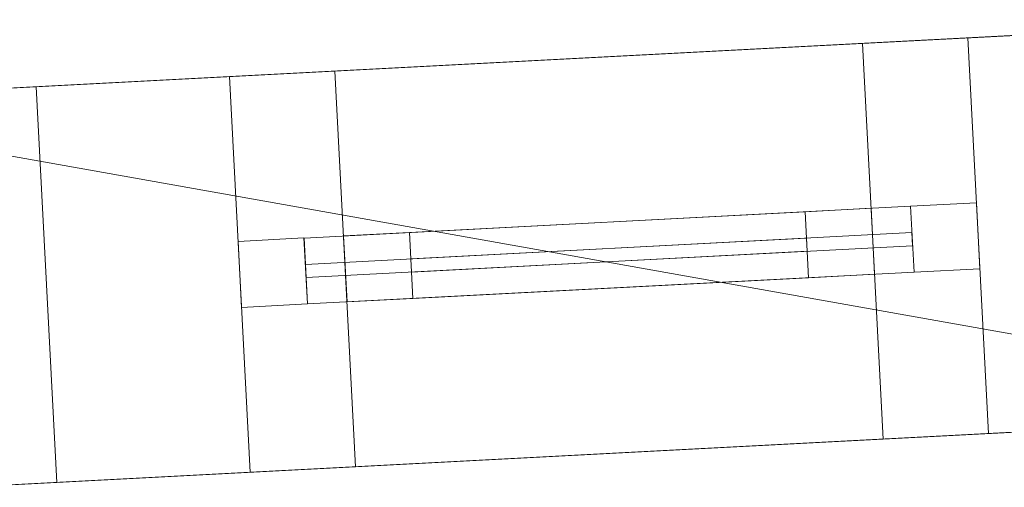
# Model space of a CAD drawing. Header units: millimetres. Extents: x -430348 to -225823, y -86243 to 5084.
# Tile 191 of 256: x -393130 to -392384, y -56583 to -56229. Entities that reach past the tile are written whole.
import ezdxf

# ---------------------------------------------------------------- set-up
doc = ezdxf.new("R2010")
doc.units = ezdxf.units.MM
for name, color, linetype, lineweight in [('A-GLAZ-CURT', 52, 'Continuous', 9), ('A-GLAZ-CWMG', 51, 'Continuous', 9), ('A-ROOF', 132, 'Continuous', 9), ('A-WALL', 113, 'Continuous', 9)]:
    doc.layers.add(name, color=color, linetype=linetype, lineweight=lineweight)

# ---------------------------------------------------------------- blocks, each defined once
blk = doc.blocks.new('System Panel - Glazed-566659-_3D_ Copy 1')
at = {"layer": 'A-GLAZ-CURT', "transparency": 33554471}
mesh = blk.add_polyface(dxfattribs=at)
corners = [(-230, 5), (-230, 5, 775), (230, 5, 775), (230, 5)]
mesh.append_faces([[corners[k] for k in face] for face in [(2, 3, 0, 1)]])
mesh = blk.add_polyface(dxfattribs=at)
corners = [(230, -5), (-230, -5), (-230, 5), (230, 5)]
mesh.append_faces([[corners[k] for k in face] for face in [(0, 1, 2, 3)]])
mesh = blk.add_polyface(dxfattribs=at)
corners = [(-230, -5, 775), (230, -5, 775), (230, 5, 775), (-230, 5, 775)]
mesh.append_faces([[corners[k] for k in face] for face in [(3, 0, 1, 2)]])
mesh = blk.add_polyface(dxfattribs=at)
corners = [(-230, -5), (-230, -5, 775), (-230, 5, 775), (-230, 5)]
mesh.append_faces([[corners[k] for k in face] for face in [(0, 1, 2, 3)]])
mesh = blk.add_polyface(dxfattribs=at)
corners = [(230, -5, 775), (230, -5), (230, 5), (230, 5, 775)]
mesh.append_faces([[corners[k] for k in face] for face in [(0, 1, 2, 3)]])
mesh = blk.add_polyface(dxfattribs=at)
corners = [(-230, -5), (230, -5), (230, -5, 775), (-230, -5, 775)]
mesh.append_faces([[corners[k] for k in face] for face in [(2, 3, 0, 1)]])
blk = doc.blocks.new('System Panel - Glazed-561965-_3D_ Copy 1')
at = {"layer": 'A-GLAZ-CURT', "transparency": 33554471}
mesh = blk.add_polyface(dxfattribs=at)
corners = [(-230, 5), (-230, 5, 275), (230, 5, 275), (230, 5)]
mesh.append_faces([[corners[k] for k in face] for face in [(1, 2, 3, 0)]])
mesh = blk.add_polyface(dxfattribs=at)
corners = [(230, -5), (-230, -5), (-230, 5), (230, 5)]
mesh.append_faces([[corners[k] for k in face] for face in [(0, 1, 2, 3)]])
mesh = blk.add_polyface(dxfattribs=at)
corners = [(-230, -5, 275), (230, -5, 275), (230, 5, 275), (-230, 5, 275)]
mesh.append_faces([[corners[k] for k in face] for face in [(0, 1, 2, 3)]])
mesh = blk.add_polyface(dxfattribs=at)
corners = [(-230, -5), (-230, -5, 275), (-230, 5, 275), (-230, 5)]
mesh.append_faces([[corners[k] for k in face] for face in [(0, 1, 2, 3)]])
mesh = blk.add_polyface(dxfattribs=at)
corners = [(230, -5, 275), (230, -5), (230, 5), (230, 5, 275)]
mesh.append_faces([[corners[k] for k in face] for face in [(0, 1, 2, 3)]])
mesh = blk.add_polyface(dxfattribs=at)
corners = [(-230, -5), (230, -5), (230, -5, 275), (-230, -5, 275)]
mesh.append_faces([[corners[k] for k in face] for face in [(3, 0, 1, 2)]])
blk = doc.blocks.new('System Panel - Glazed-566676-_3D_ Copy 1')
at = {"layer": 'A-GLAZ-CURT', "transparency": 33554471}
mesh = blk.add_polyface(dxfattribs=at)
corners = [(-150, 5), (-150, 5, 320), (150, 5, 320), (150, 5)]
mesh.append_faces([[corners[k] for k in face] for face in [(2, 3, 0, 1)]])
mesh = blk.add_polyface(dxfattribs=at)
corners = [(150, -5), (-150, -5), (-150, 5), (150, 5)]
mesh.append_faces([[corners[k] for k in face] for face in [(3, 0, 1, 2)]])
mesh = blk.add_polyface(dxfattribs=at)
corners = [(-150, -5, 320), (150, -5, 320), (150, 5, 320), (-150, 5, 320)]
mesh.append_faces([[corners[k] for k in face] for face in [(3, 0, 1, 2)]])
mesh = blk.add_polyface(dxfattribs=at)
corners = [(-150, -5), (-150, -5, 320), (-150, 5, 320), (-150, 5)]
mesh.append_faces([[corners[k] for k in face] for face in [(0, 1, 2, 3)]])
mesh = blk.add_polyface(dxfattribs=at)
corners = [(150, -5, 320), (150, -5), (150, 5), (150, 5, 320)]
mesh.append_faces([[corners[k] for k in face] for face in [(0, 1, 2, 3)]])
mesh = blk.add_polyface(dxfattribs=at)
corners = [(-150, -5), (150, -5), (150, -5, 320), (-150, -5, 320)]
mesh.append_faces([[corners[k] for k in face] for face in [(2, 3, 0, 1)]])
blk = doc.blocks.new('Rectangular Mullion - 50mm x 50mm-371164-_3D_ Copy 1')
at = {"layer": 'A-GLAZ-CWMG'}
mesh = blk.add_polyface(dxfattribs=at)
corners = [(0, 25), (-50, 25), (-50, -25), (0, -25)]
mesh.append_faces([[corners[k] for k in face] for face in [(3, 0, 1, 2)]])
mesh = blk.add_polyface(dxfattribs=at)
corners = [(0, 25, -420), (0, -25, -420), (-50, -25, -420), (-50, 25, -420)]
mesh.append_faces([[corners[k] for k in face] for face in [(3, 0, 1, 2)]])
mesh = blk.add_polyface(dxfattribs=at)
corners = [(-50, 25), (0, 25), (0, 25, -420), (-50, 25, -420)]
mesh.append_faces([[corners[k] for k in face] for face in [(0, 1, 2, 3)]])
mesh = blk.add_polyface(dxfattribs=at)
corners = [(-50, -25), (-50, 25), (-50, 25, -420), (-50, -25, -420)]
mesh.append_faces([[corners[k] for k in face] for face in [(0, 1, 2, 3)]])
mesh = blk.add_polyface(dxfattribs=at)
corners = [(0, 25), (0, -25), (0, -25, -420), (0, 25, -420)]
mesh.append_faces([[corners[k] for k in face] for face in [(0, 1, 2, 3)]])
mesh = blk.add_polyface(dxfattribs=at)
corners = [(0, -25), (-50, -25), (-50, -25, -420), (0, -25, -420)]
mesh.append_faces([[corners[k] for k in face] for face in [(0, 1, 2, 3)]])
blk = doc.blocks.new('Rectangular Mullion - 50mm x 50mm-372553-_3D_ Copy 1')
at = {"layer": 'A-GLAZ-CWMG'}
mesh = blk.add_polyface(dxfattribs=at)
corners = [(0, 25), (-50, 25), (-50, -25), (0, -25)]
mesh.append_faces([[corners[k] for k in face] for face in [(3, 0, 1, 2)]])
mesh = blk.add_polyface(dxfattribs=at)
corners = [(0, 25, -300), (0, -25, -300), (-50, -25, -300), (-50, 25, -300)]
mesh.append_faces([[corners[k] for k in face] for face in [(3, 0, 1, 2)]])
mesh = blk.add_polyface(dxfattribs=at)
corners = [(-50, 25), (0, 25), (0, 25, -300), (-50, 25, -300)]
mesh.append_faces([[corners[k] for k in face] for face in [(0, 1, 2, 3)]])
mesh = blk.add_polyface(dxfattribs=at)
corners = [(-50, -25), (-50, 25), (-50, 25, -300), (-50, -25, -300)]
mesh.append_faces([[corners[k] for k in face] for face in [(0, 1, 2, 3)]])
mesh = blk.add_polyface(dxfattribs=at)
corners = [(0, 25), (0, -25), (0, -25, -300), (0, 25, -300)]
mesh.append_faces([[corners[k] for k in face] for face in [(0, 1, 2, 3)]])
mesh = blk.add_polyface(dxfattribs=at)
corners = [(0, -25), (-50, -25), (-50, -25, -300), (0, -25, -300)]
mesh.append_faces([[corners[k] for k in face] for face in [(0, 1, 2, 3)]])
blk = doc.blocks.new('Rectangular Mullion - 50mm x 50mm-371163-_3D_ Copy 1')
at = {"layer": 'A-GLAZ-CWMG'}
mesh = blk.add_polyface(dxfattribs=at)
corners = [(0, 25), (-50, 25), (-50, -25), (0, -25)]
mesh.append_faces([[corners[k] for k in face] for face in [(3, 0, 1, 2)]])
mesh = blk.add_polyface(dxfattribs=at)
corners = [(0, 25, -420), (0, -25, -420), (-50, -25, -420), (-50, 25, -420)]
mesh.append_faces([[corners[k] for k in face] for face in [(3, 0, 1, 2)]])
mesh = blk.add_polyface(dxfattribs=at)
corners = [(-50, 25), (0, 25), (0, 25, -420), (-50, 25, -420)]
mesh.append_faces([[corners[k] for k in face] for face in [(0, 1, 2, 3)]])
mesh = blk.add_polyface(dxfattribs=at)
corners = [(-50, -25), (-50, 25), (-50, 25, -420), (-50, -25, -420)]
mesh.append_faces([[corners[k] for k in face] for face in [(0, 1, 2, 3)]])
mesh = blk.add_polyface(dxfattribs=at)
corners = [(0, 25), (0, -25), (0, -25, -420), (0, 25, -420)]
mesh.append_faces([[corners[k] for k in face] for face in [(0, 1, 2, 3)]])
mesh = blk.add_polyface(dxfattribs=at)
corners = [(0, -25), (-50, -25), (-50, -25, -420), (0, -25, -420)]
mesh.append_faces([[corners[k] for k in face] for face in [(0, 1, 2, 3)]])
blk = doc.blocks.new('Rectangular Mullion - 50mm x 50mm-372554-_3D_ Copy 1')
at = {"layer": 'A-GLAZ-CWMG'}
mesh = blk.add_polyface(dxfattribs=at)
corners = [(0, 25), (-50, 25), (-50, -25), (0, -25)]
mesh.append_faces([[corners[k] for k in face] for face in [(3, 0, 1, 2)]])
mesh = blk.add_polyface(dxfattribs=at)
corners = [(0, 25, -300), (0, -25, -300), (-50, -25, -300), (-50, 25, -300)]
mesh.append_faces([[corners[k] for k in face] for face in [(3, 0, 1, 2)]])
mesh = blk.add_polyface(dxfattribs=at)
corners = [(-50, 25), (0, 25), (0, 25, -300), (-50, 25, -300)]
mesh.append_faces([[corners[k] for k in face] for face in [(0, 1, 2, 3)]])
mesh = blk.add_polyface(dxfattribs=at)
corners = [(-50, -25), (-50, 25), (-50, 25, -300), (-50, -25, -300)]
mesh.append_faces([[corners[k] for k in face] for face in [(0, 1, 2, 3)]])
mesh = blk.add_polyface(dxfattribs=at)
corners = [(0, 25), (0, -25), (0, -25, -300), (0, 25, -300)]
mesh.append_faces([[corners[k] for k in face] for face in [(0, 1, 2, 3)]])
mesh = blk.add_polyface(dxfattribs=at)
corners = [(0, -25), (-50, -25), (-50, -25, -300), (0, -25, -300)]
mesh.append_faces([[corners[k] for k in face] for face in [(0, 1, 2, 3)]])
blk = doc.blocks.new('Rectangular Mullion - 50mm x 50mm-263558-_3D_ Copy 1')
at = {"layer": 'A-GLAZ-CWMG'}
mesh = blk.add_polyface(dxfattribs=at)
corners = [(0, 25), (-50, 25), (-50, -25), (0, -25)]
mesh.append_faces([[corners[k] for k in face] for face in [(2, 3, 0, 1)]])
mesh = blk.add_polyface(dxfattribs=at)
corners = [(-50, 25), (0, 25), (0, 25, -350), (-50, 25, -350)]
mesh.append_faces([[corners[k] for k in face] for face in [(3, 0, 1, 2)]])
mesh = blk.add_polyface(dxfattribs=at)
corners = [(-50, -25), (-50, 25), (-50, 25, -350), (-50, -25, -350)]
mesh.append_faces([[corners[k] for k in face] for face in [(3, 0, 1, 2)]])
mesh = blk.add_polyface(dxfattribs=at)
corners = [(0, 25), (0, -25), (0, -25, -350), (0, 25, -350)]
mesh.append_faces([[corners[k] for k in face] for face in [(3, 0, 1, 2)]])
mesh = blk.add_polyface(dxfattribs=at)
corners = [(0, -25), (-50, -25), (-50, -25, -350), (0, -25, -350)]
mesh.append_faces([[corners[k] for k in face] for face in [(3, 0, 1, 2)]])
blk = doc.blocks.new('Rectangular Mullion - 50mm x 50mm-531031-_3D_ Copy 1')
at = {"layer": 'A-GLAZ-CWMG'}
mesh = blk.add_polyface(dxfattribs=at)
corners = [(0, 25), (-50, 25), (-50, -25), (0, -25)]
mesh.append_faces([[corners[k] for k in face] for face in [(3, 0, 1, 2)]])
mesh = blk.add_polyface(dxfattribs=at)
corners = [(0, 25, -460), (0, -25, -460), (-50, -25, -460), (-50, 25, -460)]
mesh.append_faces([[corners[k] for k in face] for face in [(3, 0, 1, 2)]])
mesh = blk.add_polyface(dxfattribs=at)
corners = [(-50, 25), (0, 25), (0, 25, -460), (-50, 25, -460)]
mesh.append_faces([[corners[k] for k in face] for face in [(0, 1, 2, 3)]])
mesh = blk.add_polyface(dxfattribs=at)
corners = [(-50, -25), (-50, 25), (-50, 25, -460), (-50, -25, -460)]
mesh.append_faces([[corners[k] for k in face] for face in [(3, 0, 1, 2)]])
mesh = blk.add_polyface(dxfattribs=at)
corners = [(0, 25), (0, -25), (0, -25, -460), (0, 25, -460)]
mesh.append_faces([[corners[k] for k in face] for face in [(3, 0, 1, 2)]])
mesh = blk.add_polyface(dxfattribs=at)
corners = [(0, -25), (-50, -25), (-50, -25, -460), (0, -25, -460)]
mesh.append_faces([[corners[k] for k in face] for face in [(0, 1, 2, 3)]])
blk = doc.blocks.new('Rectangular Mullion - 50mm x 50mm-372723-_3D_ Copy 1')
at = {"layer": 'A-GLAZ-CWMG'}
mesh = blk.add_polyface(dxfattribs=at)
corners = [(0, 25), (-50, 25), (-50, -25), (0, -25)]
mesh.append_faces([[corners[k] for k in face] for face in [(3, 0, 1, 2)]])
mesh = blk.add_polyface(dxfattribs=at)
corners = [(-50, 25), (0, 25), (0, 25, -850), (-50, 25, -850)]
mesh.append_faces([[corners[k] for k in face] for face in [(0, 1, 2, 3)]])
mesh = blk.add_polyface(dxfattribs=at)
corners = [(-50, -25), (-50, 25), (-50, 25, -850), (-50, -25, -850)]
mesh.append_faces([[corners[k] for k in face] for face in [(0, 1, 2, 3)]])
mesh = blk.add_polyface(dxfattribs=at)
corners = [(0, 25), (0, -25), (0, -25, -850), (0, 25, -850)]
mesh.append_faces([[corners[k] for k in face] for face in [(0, 1, 2, 3)]])
mesh = blk.add_polyface(dxfattribs=at)
corners = [(0, -25), (-50, -25), (-50, -25, -850), (0, -25, -850)]
mesh.append_faces([[corners[k] for k in face] for face in [(0, 1, 2, 3)]])
blk = doc.blocks.new('Rectangular Mullion - 50mm x 50mm-531032-_3D_ Copy 1')
at = {"layer": 'A-GLAZ-CWMG'}
mesh = blk.add_polyface(dxfattribs=at)
corners = [(0, 25), (-50, 25), (-50, -25), (0, -25)]
mesh.append_faces([[corners[k] for k in face] for face in [(3, 0, 1, 2)]])
mesh = blk.add_polyface(dxfattribs=at)
corners = [(0, 25, -460), (0, -25, -460), (-50, -25, -460), (-50, 25, -460)]
mesh.append_faces([[corners[k] for k in face] for face in [(3, 0, 1, 2)]])
mesh = blk.add_polyface(dxfattribs=at)
corners = [(-50, 25), (0, 25), (0, 25, -460), (-50, 25, -460)]
mesh.append_faces([[corners[k] for k in face] for face in [(0, 1, 2, 3)]])
mesh = blk.add_polyface(dxfattribs=at)
corners = [(-50, -25), (-50, 25), (-50, 25, -460), (-50, -25, -460)]
mesh.append_faces([[corners[k] for k in face] for face in [(3, 0, 1, 2)]])
mesh = blk.add_polyface(dxfattribs=at)
corners = [(0, 25), (0, -25), (0, -25, -460), (0, 25, -460)]
mesh.append_faces([[corners[k] for k in face] for face in [(3, 0, 1, 2)]])
mesh = blk.add_polyface(dxfattribs=at)
corners = [(0, -25), (-50, -25), (-50, -25, -460), (0, -25, -460)]
mesh.append_faces([[corners[k] for k in face] for face in [(0, 1, 2, 3)]])
blk = doc.blocks.new('Rectangular Mullion - 50mm x 50mm-531033-_3D_ Copy 1')
at = {"layer": 'A-GLAZ-CWMG'}
mesh = blk.add_polyface(dxfattribs=at)
corners = [(25, 25), (-25, 25), (-25, -25), (25, -25)]
mesh.append_faces([[corners[k] for k in face] for face in [(2, 3, 0, 1)]])
mesh = blk.add_polyface(dxfattribs=at)
corners = [(25, 25, -460), (25, -25, -460), (-25, -25, -460), (-25, 25, -460)]
mesh.append_faces([[corners[k] for k in face] for face in [(0, 1, 2, 3)]])
mesh = blk.add_polyface(dxfattribs=at)
corners = [(-25, 25), (25, 25), (25, 25, -460), (-25, 25, -460)]
mesh.append_faces([[corners[k] for k in face] for face in [(0, 1, 2, 3)]])
mesh = blk.add_polyface(dxfattribs=at)
corners = [(-25, -25), (-25, 25), (-25, 25, -460), (-25, -25, -460)]
mesh.append_faces([[corners[k] for k in face] for face in [(0, 1, 2, 3)]])
mesh = blk.add_polyface(dxfattribs=at)
corners = [(25, 25), (25, -25), (25, -25, -460), (25, 25, -460)]
mesh.append_faces([[corners[k] for k in face] for face in [(0, 1, 2, 3)]])
mesh = blk.add_polyface(dxfattribs=at)
corners = [(25, -25), (-25, -25), (-25, -25, -460), (25, -25, -460)]
mesh.append_faces([[corners[k] for k in face] for face in [(0, 1, 2, 3)]])
blk = doc.blocks.new('Rectangular Mullion - 50mm x 50mm-263559-_3D_ Copy 1')
at = {"layer": 'A-GLAZ-CWMG'}
mesh = blk.add_polyface(dxfattribs=at)
corners = [(0, 25, -350), (0, -25, -350), (-50, -25, -350), (-50, 25, -350)]
mesh.append_faces([[corners[k] for k in face] for face in [(0, 1, 2, 3)]])
mesh = blk.add_polyface(dxfattribs=at)
corners = [(-50, 25), (0, 25), (0, 25, -350), (-50, 25, -350)]
mesh.append_faces([[corners[k] for k in face] for face in [(3, 0, 1, 2)]])
mesh = blk.add_polyface(dxfattribs=at)
corners = [(-50, -25), (-50, 25), (-50, 25, -350), (-50, -25, -350)]
mesh.append_faces([[corners[k] for k in face] for face in [(3, 0, 1, 2)]])
mesh = blk.add_polyface(dxfattribs=at)
corners = [(0, 25), (0, -25), (0, -25, -350), (0, 25, -350)]
mesh.append_faces([[corners[k] for k in face] for face in [(3, 0, 1, 2)]])
mesh = blk.add_polyface(dxfattribs=at)
corners = [(0, -25), (-50, -25), (-50, -25, -350), (0, -25, -350)]
mesh.append_faces([[corners[k] for k in face] for face in [(3, 0, 1, 2)]])
blk = doc.blocks.new('Rectangular Mullion - 50mm x 50mm-372724-_3D_ Copy 1')
at = {"layer": 'A-GLAZ-CWMG'}
mesh = blk.add_polyface(dxfattribs=at)
corners = [(0, 25, -850), (0, -25, -850), (-50, -25, -850), (-50, 25, -850)]
mesh.append_faces([[corners[k] for k in face] for face in [(0, 1, 2, 3)]])
mesh = blk.add_polyface(dxfattribs=at)
corners = [(-50, 25), (0, 25), (0, 25, -850), (-50, 25, -850)]
mesh.append_faces([[corners[k] for k in face] for face in [(0, 1, 2, 3)]])
mesh = blk.add_polyface(dxfattribs=at)
corners = [(-50, -25), (-50, 25), (-50, 25, -850), (-50, -25, -850)]
mesh.append_faces([[corners[k] for k in face] for face in [(0, 1, 2, 3)]])
mesh = blk.add_polyface(dxfattribs=at)
corners = [(0, 25), (0, -25), (0, -25, -850), (0, 25, -850)]
mesh.append_faces([[corners[k] for k in face] for face in [(0, 1, 2, 3)]])
mesh = blk.add_polyface(dxfattribs=at)
corners = [(0, -25), (-50, -25), (-50, -25, -850), (0, -25, -850)]
mesh.append_faces([[corners[k] for k in face] for face in [(0, 1, 2, 3)]])

msp = doc.modelspace()

# ---------------------------------------------------------------- block references
at = {"layer": 'A-GLAZ-CURT', "transparency": 33554471}
for name, p, rotation in [('System Panel - Glazed-566659-_3D_ Copy 1', (-392683.48, -56407.08, 63000.89), 182.9999999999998), ('System Panel - Glazed-561965-_3D_ Copy 1', (-392683.48, -56407.08, 63825.89), 182.9999999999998), ('System Panel - Glazed-566676-_3D_ Copy 1', (-392683.48, -56407.08, 61393.55), 182.9999999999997)]:
    msp.add_blockref(name, p, dxfattribs=dict(at, rotation=rotation))
at = {"layer": 'A-GLAZ-CWMG', "extrusion": (-0.99863, -0.052336, 0), "rotation": 90}
for name, p in [('Rectangular Mullion - 50mm x 50mm-531031-_3D_ Copy 1', (35778.31, 64150.89, 395327.44)), ('Rectangular Mullion - 50mm x 50mm-531033-_3D_ Copy 1', (35778.31, 63800.89, 395327.44)), ('Rectangular Mullion - 50mm x 50mm-372553-_3D_ Copy 1', (35778.31, 61763.55, 395247.44))]:
    msp.add_blockref(name, p, dxfattribs=at)
at = {"layer": 'A-GLAZ-CWMG', "extrusion": (0.99863, 0.052336, 0), "rotation": 270}
for name, p in [('Rectangular Mullion - 50mm x 50mm-531032-_3D_ Copy 1', (-35778.31, 62950.89, -394867.44)), ('Rectangular Mullion - 50mm x 50mm-372554-_3D_ Copy 1', (-35778.31, 61343.55, -394947.44))]:
    msp.add_blockref(name, p, dxfattribs=at)
at = {"layer": 'A-GLAZ-CWMG'}
for name, p, rotation in [('Rectangular Mullion - 50mm x 50mm-371164-_3D_ Copy 1', (-392483.76, -56396.61, 61763.55), 2.999999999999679), ('Rectangular Mullion - 50mm x 50mm-263558-_3D_ Copy 1', (-392403.87, -56392.42, 64150.89), 2.999999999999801), ('Rectangular Mullion - 50mm x 50mm-372724-_3D_ Copy 1', (-392403.87, -56392.42, 63800.89), 2.999999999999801)]:
    msp.add_blockref(name, p, dxfattribs=dict(at, rotation=rotation))
at = {"layer": 'A-GLAZ-CWMG', "extrusion": (0, 0, -1)}
for name, p, rotation in [('Rectangular Mullion - 50mm x 50mm-372723-_3D_ Copy 1', (392963.1, -56421.73, -62950.89), 357.0000000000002), ('Rectangular Mullion - 50mm x 50mm-263559-_3D_ Copy 1', (392963.1, -56421.73, -63800.89), 357.0000000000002), ('Rectangular Mullion - 50mm x 50mm-371163-_3D_ Copy 1', (392883.21, -56417.54, -61343.55), 357.0000000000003)]:
    msp.add_blockref(name, p, dxfattribs=dict(at, rotation=rotation))

# ---------------------------------------------------------------- meshes
at = {"layer": 'A-ROOF'}
mesh = msp.add_polyface(dxfattribs=at)
corners = [(-401332.42, -59842.35, 66626.96), (-405048.84, -56496.07, 64150.89), (-380392.67, -55203.9, 64150.89), (-383738.95, -58920.32, 66626.96), (-385912.41, -59034.22, 66626.96), (-385947.84, -58358.15, 66152.92), (-386845.38, -58405.18, 66152.92), (-386809.94, -59081.26, 66626.96), (-398308.49, -59683.88, 66626.96), (-398341.55, -59053.15, 66184.72), (-399220.31, -59099.2, 66184.72), (-399187.26, -59729.93, 66626.96)]
mesh.append_faces([[corners[k] for k in face] for face in [(5, 2, 3, 4)]], dxfattribs={"vtx0": -1})
mesh.append_faces([[corners[k] for k in face] for face in [(10, 1, 9)]], dxfattribs={"vtx0": -1, "vtx1": -1})
mesh.append_faces([[corners[k] for k in face] for face in [(2, 5, 6, 1)]], dxfattribs={"vtx0": -1, "vtx2": -1})
mesh.append_faces([[corners[k] for k in face] for face in [(0, 1, 10, 11)]], dxfattribs={"vtx1": -1})
mesh.append_faces([[corners[k] for k in face] for face in [(6, 7, 9, 1)]], dxfattribs={"vtx1": -1, "vtx2": -1, "vtx3": -1})
mesh.append_faces([[corners[k] for k in face] for face in [(7, 8, 9)]], dxfattribs={"vtx2": -1})
mesh = msp.add_polyface(dxfattribs=at)
corners = [(-405048.84, -56496.07, 64272.97), (-401332.42, -59842.35, 66749.04), (-399187.26, -59729.93, 66749.04), (-399220.31, -59099.2, 66306.79), (-398341.55, -59053.15, 66306.79), (-398308.49, -59683.88, 66749.04), (-386809.94, -59081.26, 66749.04), (-386845.38, -58405.18, 66275), (-385947.84, -58358.15, 66275), (-385912.41, -59034.22, 66749.04), (-383738.95, -58920.32, 66749.04), (-380392.67, -55203.9, 64272.97)]
mesh.append_faces([[corners[k] for k in face] for face in [(3, 0, 1, 2)]], dxfattribs={"vtx0": -1})
mesh.append_faces([[corners[k] for k in face] for face in [(0, 3, 4, 7)]], dxfattribs={"vtx0": -1, "vtx2": -1, "vtx3": -1})
mesh.append_faces([[corners[k] for k in face] for face in [(10, 11, 8, 9), (6, 7, 4, 5)]], dxfattribs={"vtx1": -1})
mesh.append_faces([[corners[k] for k in face] for face in [(7, 8, 11, 0)]], dxfattribs={"vtx1": -1, "vtx3": -1})
mesh = msp.add_polyface(dxfattribs=at)
corners = [(-405048.84, -56496.07, 64272.97), (-380392.67, -55203.9, 64272.97), (-380392.67, -55203.9, 64150.89), (-405048.84, -56496.07, 64150.89)]
mesh.append_faces([[corners[k] for k in face] for face in [(1, 2, 3, 0)]])
mesh = msp.add_polyface(dxfattribs=at)
corners = [(-392055.63, -56524.38, 61870.89), (-391762.55, -62116.7, 61870.89), (-392950.31, -62178.95, 61870.89), (-393243.39, -56586.63, 61870.89)]
mesh.append_faces([[corners[k] for k in face] for face in [(1, 2, 3, 0)]])
mesh = msp.add_polyface(dxfattribs=at)
corners = [(-391762.55, -62116.7, 61970.89), (-392055.63, -56524.38, 61970.89), (-393243.39, -56586.63, 61970.89), (-392950.31, -62178.95, 61970.89)]
mesh.append_faces([[corners[k] for k in face] for face in [(2, 3, 0, 1)]])
mesh = msp.add_polyface(dxfattribs=at)
corners = [(-393243.39, -56586.63, 61970.89), (-392055.63, -56524.38, 61970.89), (-392055.63, -56524.38, 61870.89), (-393243.39, -56586.63, 61870.89)]
mesh.append_faces([[corners[k] for k in face] for face in [(1, 2, 3, 0)]])
at = {"layer": 'A-WALL'}
mesh = msp.add_polyface(dxfattribs=at)
corners = [(-381121.24, -55650.92, 57947.5), (-381990.04, -55696.45, 57947.5), (-382289.63, -55712.15, 57947.5), (-386284.1, -55921.49, 57947.5), (-386583.68, -55937.19, 57947.5), (-393360.41, -56292.35, 57947.5), (-393560.14, -56302.81, 57947.5), (-400651.51, -56674.46, 57947.5), (-400951.1, -56690.16, 57947.5), (-404236.59, -56862.34, 57947.5), (-404236.59, -56862.34, 64436.77), (-381121.24, -55650.92, 64436.77), (-387043.05, -55961.27, 60670.89), (-387043.05, -55961.27, 61644.34), (-387841.96, -56003.14, 61644.34), (-387841.96, -56003.14, 60670.89), (-383721.3, -55787.18, 62950.89), (-383721.3, -55787.18, 64150.89), (-385119.38, -55860.45, 64150.89), (-385119.38, -55860.45, 62950.89), (-381224.73, -55656.34, 62950.89), (-381224.73, -55656.34, 64150.89), (-382123.5, -55703.44, 64150.89), (-382123.5, -55703.44, 62950.89), (-388015.41, -56012.23, 62950.89), (-388015.41, -56012.23, 64150.89), (-389213.77, -56075.03, 64150.89), (-389213.77, -56075.03, 62950.89), (-392411.72, -56242.63, 62950.89), (-392411.72, -56242.63, 64150.89), (-392970.95, -56271.94, 64150.89), (-392970.95, -56271.94, 62950.89), (-396114.3, -56436.67, 62950.89), (-396114.3, -56436.67, 64150.89), (-397502.39, -56509.42, 64150.89), (-397502.39, -56509.42, 62950.89), (-400298.55, -56655.96, 62950.89), (-400298.55, -56655.96, 64150.89), (-401596.77, -56724, 64150.89), (-401596.77, -56724, 62950.89), (-403294.44, -56812.97, 62950.89), (-403294.44, -56812.97, 64150.89), (-404093.35, -56854.84, 64150.89), (-404093.35, -56854.84, 62950.89), (-393667.65, -56308.45, 62950.89), (-393667.65, -56308.45, 64150.89), (-394506.5, -56352.41, 64150.89), (-394506.5, -56352.41, 62950.89), (-390891.46, -56162.95, 62950.89), (-390891.46, -56162.95, 64150.89), (-391730.31, -56206.92, 64150.89), (-391730.31, -56206.92, 62950.89), (-392491.61, -56246.81, 61343.55), (-392491.61, -56246.81, 61763.55), (-392891.06, -56267.75, 61763.55), (-392891.06, -56267.75, 61343.55), (-395305.41, -56394.28, 60390.89), (-395305.41, -56394.28, 61690.89), (-396104.31, -56436.15, 61690.89), (-396104.31, -56436.15, 60390.89), (-397582.28, -56513.6, 60684.34), (-397582.28, -56513.6, 61684.34), (-398341.24, -56553.38, 61684.34), (-398341.24, -56553.38, 60684.34), (-399439.73, -56610.95, 60684.34), (-399439.73, -56610.95, 61684.34), (-400198.69, -56650.73, 61684.34), (-400198.69, -56650.73, 60684.34), (-391226.66, -56180.52, 61051.11), (-391226.66, -56180.52, 61471.11), (-391626.11, -56201.46, 61471.11), (-391626.11, -56201.46, 61051.11), (-393117.32, -56279.61, 61210.89), (-393117.32, -56279.61, 59270.89), (-392278.47, -56235.64, 59270.89), (-392278.47, -56235.64, 61210.89), (-393667.65, -56308.45, 59491.33), (-393667.65, -56308.45, 61511.33), (-394466.56, -56350.32, 61511.33), (-394466.56, -56350.32, 59491.33), (-381224.73, -55656.34, 60751.33), (-381224.73, -55656.34, 61511.33), (-381823.91, -55687.74, 61511.33), (-381823.91, -55687.74, 60751.33)]
mesh.append_faces([[corners[k] for k in face] for face in [(27, 69, 48), (50, 29, 11, 49), (24, 19, 13), (70, 53, 51)]], dxfattribs={"vtx0": -1, "vtx1": -1, "vtx2": -1})
mesh.append_faces([[corners[k] for k in face] for face in [(67, 9, 40, 39)]], dxfattribs={"vtx0": -1, "vtx1": -1, "vtx2": -1, "vtx3": -1})
mesh.append_faces([[corners[k] for k in face] for face in [(19, 83, 12, 13), (27, 14, 68, 69), (79, 6, 59, 56), (44, 54, 77, 78), (32, 47, 57, 58), (10, 30, 45, 46), (10, 46, 33, 34)]], dxfattribs={"vtx0": -1, "vtx1": -1, "vtx3": -1})
mesh.append_faces([[corners[k] for k in face] for face in [(83, 2, 3), (0, 80, 81, 11), (20, 81, 82, 23), (71, 74, 75, 70), (74, 71, 68), (24, 13, 14, 27), (19, 24, 25, 18), (23, 16, 17, 22), (51, 28, 29, 50), (49, 26, 27, 48), (63, 64, 65, 62), (10, 42, 43, 9), (9, 43, 40)]], dxfattribs={"vtx0": -1, "vtx2": -1})
mesh.append_faces([[corners[k] for k in face] for face in [(68, 14, 15, 74), (75, 52, 53, 70), (11, 21, 22, 17), (11, 17, 18, 25), (11, 25, 26, 49), (6, 79, 76, 73), (7, 67, 64, 63), (35, 61, 62, 65), (7, 63, 60, 59), (36, 34, 35, 65)]], dxfattribs={"vtx0": -1, "vtx2": -1, "vtx3": -1})
mesh.append_faces([[corners[k] for k in face] for face in [(83, 0, 1, 2)]], dxfattribs={"vtx0": -1, "vtx3": -1})
mesh.append_faces([[corners[k] for k in face] for face in [(83, 80, 0), (4, 5, 74), (19, 16, 83), (6, 7, 59), (8, 9, 67, 7), (65, 66, 36), (36, 37, 34)]], dxfattribs={"vtx1": -1, "vtx2": -1})
mesh.append_faces([[corners[k] for k in face] for face in [(3, 4, 12, 83), (82, 83, 16, 23), (15, 12, 4, 74), (20, 21, 11, 81), (53, 54, 28, 51), (31, 28, 54, 44), (54, 55, 72, 77), (47, 44, 78, 57), (35, 32, 58, 61), (37, 38, 10, 34), (41, 42, 10, 38)]], dxfattribs={"vtx1": -1, "vtx2": -1, "vtx3": -1})
mesh.append_faces([[corners[k] for k in face] for face in [(75, 72, 55, 52), (69, 70, 51, 48), (10, 11, 29, 30), (5, 6, 73, 74), (72, 73, 76, 77), (56, 57, 78, 79), (66, 67, 39, 36), (58, 59, 60, 61), (30, 31, 44, 45), (32, 33, 46, 47), (38, 39, 40, 41)]], dxfattribs={"vtx1": -1, "vtx3": -1})
mesh = msp.add_polyface(dxfattribs=at)
corners = [(-404236.59, -56862.34, 57947.5), (-400951.1, -56690.16, 57947.5), (-400651.51, -56674.46, 57947.5), (-393560.14, -56302.81, 57947.5), (-393360.41, -56292.35, 57947.5), (-386583.68, -55937.19, 57947.5), (-386284.1, -55921.49, 57947.5), (-382289.63, -55712.15, 57947.5), (-381990.04, -55696.45, 57947.5), (-381121.24, -55650.92, 57947.5), (-381105.53, -55950.51, 57947.5), (-391756.04, -56508.68, 57947.5), (-392055.63, -56524.38, 57947.5), (-393243.39, -56586.63, 57947.5), (-393542.98, -56602.33, 57947.5), (-404220.89, -57161.93, 57947.5)]
mesh.append_faces([[corners[k] for k in face] for face in [(10, 7, 8, 9)]], dxfattribs={"vtx0": -1})
mesh.append_faces([[corners[k] for k in face] for face in [(11, 5, 10)]], dxfattribs={"vtx0": -1, "vtx1": -1})
mesh.append_faces([[corners[k] for k in face] for face in [(4, 12, 13, 14)]], dxfattribs={"vtx0": -1, "vtx3": -1})
mesh.append_faces([[corners[k] for k in face] for face in [(6, 7, 10, 5), (3, 4, 14)]], dxfattribs={"vtx1": -1, "vtx2": -1})
mesh.append_faces([[corners[k] for k in face] for face in [(4, 5, 11, 12), (14, 15, 2, 3)]], dxfattribs={"vtx1": -1, "vtx3": -1})
mesh.append_faces([[corners[k] for k in face] for face in [(15, 0, 1, 2)]], dxfattribs={"vtx3": -1})
mesh = msp.add_polyface(dxfattribs=at)
corners = [(-381121.24, -55650.92, 64436.77), (-404236.59, -56862.34, 64436.77), (-404220.89, -57161.93, 64646.83), (-381105.53, -55950.51, 64646.83)]
mesh.append_faces([[corners[k] for k in face] for face in [(3, 0, 1, 2)]])
mesh = msp.add_polyface(dxfattribs=at)
corners = [(-404220.89, -57161.93, 57947.5), (-393542.98, -56602.33, 57947.5), (-393243.39, -56586.63, 57947.5), (-392055.63, -56524.38, 57947.5), (-391756.04, -56508.68, 57947.5), (-381105.53, -55950.51, 57947.5), (-381105.53, -55950.51, 64646.83), (-404220.89, -57161.93, 64646.83), (-387027.35, -56260.86, 61644.34), (-387027.35, -56260.86, 60670.89), (-387826.26, -56302.72, 60670.89), (-387826.26, -56302.72, 61644.34), (-383705.6, -56086.77, 64150.89), (-383705.6, -56086.77, 62950.89), (-385103.68, -56160.04, 62950.89), (-385103.68, -56160.04, 64150.89), (-381209.03, -55955.93, 64150.89), (-381209.03, -55955.93, 62950.89), (-382107.8, -56003.03, 62950.89), (-382107.8, -56003.03, 64150.89), (-387999.71, -56311.82, 64150.89), (-387999.71, -56311.82, 62950.89), (-389198.06, -56374.62, 62950.89), (-389198.06, -56374.62, 64150.89), (-392396.01, -56542.22, 64150.89), (-392396.01, -56542.22, 62950.89), (-392955.25, -56571.52, 62950.89), (-392955.25, -56571.52, 64150.89), (-396098.59, -56736.26, 64150.89), (-396098.59, -56736.26, 62950.89), (-397486.69, -56809.01, 62950.89), (-397486.69, -56809.01, 64150.89), (-400282.85, -56955.55, 64150.89), (-400282.85, -56955.55, 62950.89), (-401581.07, -57023.58, 62950.89), (-401581.07, -57023.58, 64150.89), (-403278.74, -57112.56, 64150.89), (-403278.74, -57112.56, 62950.89), (-404077.64, -57154.42, 62950.89), (-404077.64, -57154.42, 64150.89), (-393651.95, -56608.04, 64150.89), (-393651.95, -56608.04, 62950.89), (-394490.8, -56652, 62950.89), (-394490.8, -56652, 64150.89), (-390875.76, -56462.54, 64150.89), (-390875.76, -56462.54, 62950.89), (-391714.61, -56506.51, 62950.89), (-391714.61, -56506.51, 64150.89), (-392475.91, -56546.4, 61763.55), (-392475.91, -56546.4, 61343.55), (-392875.36, -56567.34, 61343.55), (-392875.36, -56567.34, 61763.55), (-395289.71, -56693.87, 61690.89), (-395289.71, -56693.87, 60390.89), (-396088.61, -56735.74, 60390.89), (-396088.61, -56735.74, 61690.89), (-397566.58, -56813.19, 61684.34), (-397566.58, -56813.19, 60684.34), (-398325.54, -56852.97, 60684.34), (-398325.54, -56852.97, 61684.34), (-399424.03, -56910.54, 61684.34), (-399424.03, -56910.54, 60684.34), (-400182.99, -56950.31, 60684.34), (-400182.99, -56950.31, 61684.34), (-391210.96, -56480.11, 61471.11), (-391210.96, -56480.11, 61051.11), (-391610.41, -56501.04, 61051.11), (-391610.41, -56501.04, 61471.11), (-393101.62, -56579.2, 59270.89), (-393101.62, -56579.2, 61210.89), (-392262.77, -56535.23, 61210.89), (-392262.77, -56535.23, 59270.89), (-393651.95, -56608.04, 61511.33), (-393651.95, -56608.04, 59491.33), (-394450.86, -56649.91, 59491.33), (-394450.86, -56649.91, 61511.33), (-381209.03, -55955.93, 61511.33), (-381209.03, -55955.93, 60751.33), (-381808.21, -55987.33, 60751.33), (-381808.21, -55987.33, 61511.33)]
mesh.append_faces([[corners[k] for k in face] for face in [(42, 75, 41)]], dxfattribs={"vtx0": -1, "vtx1": -1})
mesh.append_faces([[corners[k] for k in face] for face in [(58, 61, 1, 57), (57, 1, 54), (72, 51, 41, 75), (51, 72, 69, 50), (26, 41, 51, 25), (40, 27, 7, 43), (30, 33, 60), (56, 55, 30), (9, 78, 14, 8), (14, 21, 8)]], dxfattribs={"vtx0": -1, "vtx1": -1, "vtx2": -1})
mesh.append_faces([[corners[k] for k in face] for face in [(52, 75, 42, 29)]], dxfattribs={"vtx0": -1, "vtx1": -1, "vtx2": -1, "vtx3": -1})
mesh.append_faces([[corners[k] for k in face] for face in [(0, 62, 37, 38), (46, 48, 67, 64), (65, 4, 10, 11), (6, 24, 47, 44), (6, 44, 23, 20)]], dxfattribs={"vtx0": -1, "vtx1": -1, "vtx3": -1})
mesh.append_faces([[corners[k] for k in face] for face in [(55, 56, 57, 54), (68, 1, 2, 71), (73, 68, 69, 72), (75, 52, 53, 74), (33, 30, 31, 32), (37, 34, 35, 36), (41, 26, 27, 40), (29, 42, 43, 28), (7, 27, 24, 6), (50, 69, 70, 49), (12, 18, 19)]], dxfattribs={"vtx0": -1, "vtx2": -1})
mesh.append_faces([[corners[k] for k in face] for face in [(74, 53, 54, 1), (7, 39, 36, 35), (7, 35, 32, 31), (7, 31, 28, 43), (5, 77, 78, 9), (22, 64, 65, 11), (25, 51, 48, 46), (18, 12, 13, 79), (6, 16, 17, 76)]], dxfattribs={"vtx0": -1, "vtx2": -1, "vtx3": -1})
mesh.append_faces([[corners[k] for k in face] for face in [(3, 4, 71, 2)]], dxfattribs={"vtx1": -1, "vtx2": -1})
mesh.append_faces([[corners[k] for k in face] for face in [(59, 56, 30, 60), (62, 63, 34, 37), (73, 74, 1, 68), (65, 66, 71, 4), (48, 49, 70, 67), (45, 46, 64, 22), (15, 12, 6, 20), (19, 16, 6, 12)]], dxfattribs={"vtx1": -1, "vtx2": -1, "vtx3": -1})
mesh.append_faces([[corners[k] for k in face] for face in [(61, 62, 0, 1), (60, 61, 58, 59), (63, 60, 33, 34), (38, 39, 7, 0), (55, 52, 29, 30), (70, 71, 66, 67), (9, 10, 4, 5), (76, 77, 5, 6), (78, 79, 13, 14), (79, 76, 17, 18), (11, 8, 21, 22), (44, 45, 22, 23), (24, 25, 46, 47), (14, 15, 20, 21)]], dxfattribs={"vtx1": -1, "vtx3": -1})
mesh = msp.add_polyface(dxfattribs=at)
corners = [(-393117.32, -56279.61, 59270.89), (-393101.62, -56579.2, 59270.89), (-392262.77, -56535.23, 59270.89), (-392278.47, -56235.64, 59270.89)]
mesh.append_faces([[corners[k] for k in face] for face in [(0, 1, 2, 3)]])
mesh = msp.add_polyface(dxfattribs=at)
corners = [(-393101.62, -56579.2, 61210.89), (-393117.32, -56279.61, 61210.89), (-392278.47, -56235.64, 61210.89), (-392262.77, -56535.23, 61210.89)]
mesh.append_faces([[corners[k] for k in face] for face in [(3, 0, 1, 2)]])
mesh = msp.add_polyface(dxfattribs=at)
corners = [(-392411.72, -56242.63, 64150.89), (-392396.01, -56542.22, 64150.89), (-392955.25, -56571.52, 64150.89), (-392970.95, -56271.94, 64150.89)]
mesh.append_faces([[corners[k] for k in face] for face in [(0, 1, 2, 3)]])
mesh = msp.add_polyface(dxfattribs=at)
corners = [(-392396.01, -56542.22, 62950.89), (-392411.72, -56242.63, 62950.89), (-392970.95, -56271.94, 62950.89), (-392955.25, -56571.52, 62950.89)]
mesh.append_faces([[corners[k] for k in face] for face in [(2, 3, 0, 1)]])
mesh = msp.add_polyface(dxfattribs=at)
corners = [(-392396.01, -56542.22, 64150.89), (-392411.72, -56242.63, 64150.89), (-392411.72, -56242.63, 62950.89), (-392396.01, -56542.22, 62950.89)]
mesh.append_faces([[corners[k] for k in face] for face in [(3, 0, 1, 2)]])
mesh = msp.add_polyface(dxfattribs=at)
corners = [(-392491.61, -56246.81, 61763.55), (-392475.91, -56546.4, 61763.55), (-392875.36, -56567.34, 61763.55), (-392891.06, -56267.75, 61763.55)]
mesh.append_faces([[corners[k] for k in face] for face in [(1, 2, 3, 0)]])
mesh = msp.add_polyface(dxfattribs=at)
corners = [(-392475.91, -56546.4, 61343.55), (-392491.61, -56246.81, 61343.55), (-392891.06, -56267.75, 61343.55), (-392875.36, -56567.34, 61343.55)]
mesh.append_faces([[corners[k] for k in face] for face in [(3, 0, 1, 2)]])
mesh = msp.add_polyface(dxfattribs=at)
corners = [(-392491.61, -56246.81, 61343.55), (-392475.91, -56546.4, 61343.55), (-392475.91, -56546.4, 61763.55), (-392491.61, -56246.81, 61763.55)]
mesh.append_faces([[corners[k] for k in face] for face in [(1, 2, 3, 0)]])
mesh = msp.add_polyface(dxfattribs=at)
corners = [(-392970.95, -56271.94, 64150.89), (-392955.25, -56571.52, 64150.89), (-392955.25, -56571.52, 62950.89), (-392970.95, -56271.94, 62950.89)]
mesh.append_faces([[corners[k] for k in face] for face in [(1, 2, 3, 0)]])
mesh = msp.add_polyface(dxfattribs=at)
corners = [(-392891.06, -56267.75, 61763.55), (-392875.36, -56567.34, 61763.55), (-392875.36, -56567.34, 61343.55), (-392891.06, -56267.75, 61343.55)]
mesh.append_faces([[corners[k] for k in face] for face in [(1, 2, 3, 0)]])
mesh = msp.add_polyface(dxfattribs=at)
corners = [(-393117.32, -56279.61, 61210.89), (-393101.62, -56579.2, 61210.89), (-393101.62, -56579.2, 59270.89), (-393117.32, -56279.61, 59270.89)]
mesh.append_faces([[corners[k] for k in face] for face in [(0, 1, 2, 3)]])

doc.saveas('drawing.dxf')
